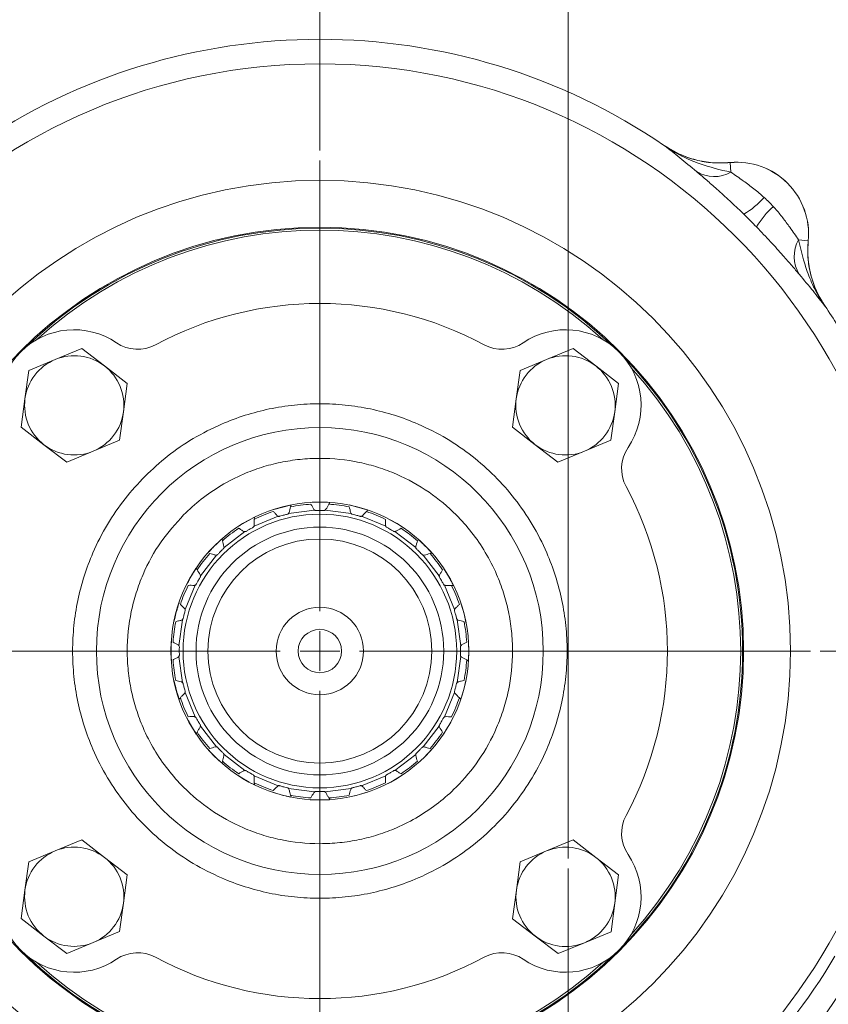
# Model space of a CAD drawing. Header units: inches. Extents: x 0.3 to 33.9, y 0.2 to 21.6.
# Tile 4 of 23: x 4.5 to 8.6, y 7.7 to 12.7. Entities that reach past the tile are written whole.
import ezdxf

# ---------------------------------------------------------------- set-up
doc = ezdxf.new("R2010")
doc.units = ezdxf.units.IN
doc.header["$MEASUREMENT"] = 0
doc.layers.add('SLD-0', color=7, linetype='Continuous', lineweight=15)
doc.styles.add('SLDTEXTSTYLE0', font='TXT', dxfattribs={"width": 0.75})
doc.dimstyles.new('SLDDIMSTYLE0', dxfattribs={"dimtxt": 0.25, "dimasz": 0.13, "dimexe": 0, "dimexo": 0.0625, "dimgap": 0.0625, "dimtad": 0, "dimtih": 1, "dimtoh": 1, "dimrnd": 1e-09, "dimzin": 12, "dimdsep": 46, "dimtxsty": 'SLDTEXTSTYLE0', "dimsah": 1, "dimcen": 0.09, "dimadec": 0, "dimazin": 3, "dimtfac": 1, "dimtofl": 0, "dimtmove": 0, "dimatfit": 3, "dimfxl": 1, "dimfrac": 2, "dimtolj": 1, "dimtzin": 12, "dimarcsym": 0})
doc.dimstyles.new('SLDDIMSTYLE1', dxfattribs={"dimtxt": 0.25, "dimasz": 0.13, "dimexe": 0, "dimexo": 0.0625, "dimgap": 0.0625, "dimtad": 0, "dimtih": 1, "dimtoh": 1, "dimrnd": 1e-09, "dimzin": 12, "dimdsep": 46, "dimtxsty": 'SLDTEXTSTYLE0', "dimsah": 1, "dimcen": 0.09, "dimadec": 0, "dimazin": 3, "dimtfac": 1, "dimtmove": 0, "dimatfit": 0, "dimfxl": 1, "dimfrac": 2, "dimtolj": 1, "dimtzin": 12, "dimarcsym": 0})

# ---------------------------------------------------------------- blocks, each defined once
blk = doc.blocks.new('_D')
at = {"layer": 'SLD-0'}
for p, q in [((2.9131, 9.5745), (2.9131, 14.5406)), ((5.9931, 12.0447), (5.9931, 14.5406)), ((4.0663, 14.4524), (4.0155, 14.4524)), ((4.0155, 14.4524), (4.0155, 14.0555)), ((4.8398, 14.4524), (4.8906, 14.4524)), ((4.8906, 14.4524), (4.8906, 14.0555)), ((2.9131, 14.4156), (3.9268, 14.4156)), ((5.9931, 14.4156), (4.9793, 14.4156)), ((4.0155, 14.0555), (4.0663, 14.0555)), ((4.8906, 14.0555), (4.8398, 14.0555))]:
    blk.add_line(p, q, dxfattribs=at)
for points in [[(2.9131, 14.4156), (3.0431, 14.3956), (3.0431, 14.4356)], [(5.9931, 14.4156), (5.8631, 14.4356), (5.8631, 14.3956)]]:
    blk.add_solid(points, dxfattribs=at)
at = {"layer": 'SLD-0', "char_height": 0.25, "attachment_point": 1, "style": 'SLDTEXTSTYLE0'}
for s, insert in [('3.08', (4.0282, 14.8254, 0.0039)), ('78.2', (4.1298, 14.3778, 0.0039))]:
    blk.add_mtext(s, dxfattribs=dict(at, insert=insert))
blk = doc.blocks.new('_D_2')
at = {"layer": 'SLD-0'}
for p, q in [((7.2431, 8.4799), (7.2431, 14.5406)), ((10.5999, 7.2701), (10.5999, 14.5406)), ((8.5347, 14.4524), (8.4839, 14.4524)), ((8.4839, 14.4524), (8.4839, 14.0555)), ((9.3082, 14.4524), (9.359, 14.4524)), ((9.359, 14.4524), (9.359, 14.0555)), ((7.2431, 14.4156), (8.3952, 14.4156)), ((10.5999, 14.4156), (9.4478, 14.4156)), ((8.4839, 14.0555), (8.5347, 14.0555)), ((9.359, 14.0555), (9.3082, 14.0555))]:
    blk.add_line(p, q, dxfattribs=at)
for points in [[(7.2431, 14.4156), (7.3731, 14.3956), (7.3731, 14.4356)], [(10.5999, 14.4156), (10.4699, 14.4356), (10.4699, 14.3956)]]:
    blk.add_solid(points, dxfattribs=at)
at = {"layer": 'SLD-0', "char_height": 0.25, "attachment_point": 1, "style": 'SLDTEXTSTYLE0'}
for s, insert in [('3.36', (8.4966, 14.8254, -1.8466)), ('85.3', (8.5982, 14.3778, -1.8466))]:
    blk.add_mtext(s, dxfattribs=dict(at, insert=insert))
blk = doc.blocks.new('_D_3')
at = {"layer": 'SLD-0'}
for p, q in [((5.9931, 12.0447), (5.9931, 14.5406)), ((7.2431, 8.4799), (7.2431, 14.5406)), ((6.2313, 14.4524), (6.1805, 14.4524)), ((6.1805, 14.4524), (6.1805, 14.0555)), ((7.0048, 14.4524), (7.0556, 14.4524)), ((7.0556, 14.4524), (7.0556, 14.0555)), ((5.9931, 14.4156), (5.7431, 14.4156)), ((7.2431, 14.4156), (7.4931, 14.4156)), ((6.1805, 14.0555), (6.2313, 14.0555)), ((7.0556, 14.0555), (7.0048, 14.0555))]:
    blk.add_line(p, q, dxfattribs=at)
for points in [[(5.9931, 14.4156), (5.8631, 14.4356), (5.8631, 14.3956)], [(7.2431, 14.4156), (7.3731, 14.3956), (7.3731, 14.4356)]]:
    blk.add_solid(points, dxfattribs=at)
at = {"layer": 'SLD-0', "char_height": 0.25, "attachment_point": 1, "style": 'SLDTEXTSTYLE0'}
for s, insert in [('1.25', (6.1932, 14.8254, -1.8466)), ('31.8', (6.2948, 14.3778, -1.8466))]:
    blk.add_mtext(s, dxfattribs=dict(at, insert=insert))
blk = doc.blocks.new('_D_5')
at = {"layer": 'SLD-0'}
for p, q in [((8.5132, 9.5245), (13.4283, 9.5245)), ((13.3033, 9.5245), (13.3033, 8.2706)), ((12.9166, 7.8965), (12.8658, 7.8965)), ((12.8658, 7.8965), (12.8658, 7.4997)), ((13.69, 7.8965), (13.7408, 7.8965)), ((13.7408, 7.8965), (13.7408, 7.4997)), ((12.8658, 7.4997), (12.9166, 7.4997)), ((13.7408, 7.4997), (13.69, 7.4997)), ((13.3033, 6.1949), (13.3033, 7.4489)), ((9.5281, 6.1949), (13.4283, 6.1949))]:
    blk.add_line(p, q, dxfattribs=at)
for points in [[(13.3033, 9.5245), (13.2833, 9.3945), (13.3233, 9.3945)], [(13.3033, 6.1949), (13.3233, 6.3249), (13.2833, 6.3249)]]:
    blk.add_solid(points, dxfattribs=at)
at = {"layer": 'SLD-0', "char_height": 0.25, "attachment_point": 1, "style": 'SLDTEXTSTYLE0'}
for s, insert in [('3.33', (12.8785, 8.2696, -1.8466)), ('84.6', (12.98, 7.8219, -1.8466))]:
    blk.add_mtext(s, dxfattribs=dict(at, insert=insert))
blk = doc.blocks.new('SW_CENTERMARKSYMBOL_0')
at = {"layer": 'SLD-0', "color": 0}
for p, q in [((0, 0.2), (0, 2.4701)), ((0, 0), (0, 0.1)), ((-0.2, 0), (-2.4701, 0)), ((0, 0), (-0.1, 0)), ((0, 0), (0, -0.1)), ((0, 0), (0.1, 0)), ((0.2, 0), (2.4701, 0)), ((0, -0.2), (0, -2.4701))]:
    blk.add_line(p, q, dxfattribs=at)
blk = doc.blocks.new('SW_CENTERMARKSYMBOL_1')
at = {"layer": 'SLD-0', "color": 0}
for p, q in [((0, 0.2), (0, 2.235)), ((0, 0), (0, 0.1)), ((-0.2, 0), (-2.235, 0)), ((0, 0), (-0.1, 0)), ((0, 0), (0, -0.1)), ((0, 0), (0.1, 0)), ((0.2, 0), (2.235, 0)), ((0, -0.2), (0, -2.235))]:
    blk.add_line(p, q, dxfattribs=at)

msp = doc.modelspace()

# ---------------------------------------------------------------- linework, layer by layer
at = {"color": 7, "linetype": 'Continuous', "lineweight": 15}
for p, q in [((7.7291, 12.0683), (7.7292, 12.0686)), ((8.0586, 11.9839), (8.0586, 11.9836)), ((8.0633, 11.9349), (8.0586, 11.9836)), ((8.4034, 11.5947), (8.4521, 11.5901)), ((8.4521, 11.5901), (8.4524, 11.5901)), ((8.5371, 11.2607), (8.5368, 11.2606)), ((4.6606, 10.9926), (4.794, 11.0477)), ((4.794, 11.0477), (4.9084, 10.9597)), ((7.1346, 10.9926), (7.268, 11.0477)), ((7.268, 11.0477), (7.3824, 10.9597)), ((4.5272, 10.9375), (4.6606, 10.9926)), ((4.9084, 10.9597), (5.0229, 10.8718)), ((7.0012, 10.9375), (7.1346, 10.9926)), ((7.3824, 10.9597), (7.4969, 10.8718)), ((4.5082, 10.7944), (4.5272, 10.9375)), ((6.9822, 10.7944), (7.0012, 10.9375)), ((5.0229, 10.8718), (5.0039, 10.7287)), ((7.4969, 10.8718), (7.4779, 10.7287)), ((4.4893, 10.6513), (4.5082, 10.7944)), ((6.9633, 10.6513), (6.9822, 10.7944)), ((5.0039, 10.7287), (4.9849, 10.5856)), ((7.4779, 10.7287), (7.4589, 10.5856)), ((4.6037, 10.5633), (4.4893, 10.6513)), ((7.0777, 10.5633), (6.9633, 10.6513)), ((4.7181, 10.4754), (4.6037, 10.5633)), ((4.9849, 10.5856), (4.8515, 10.5305)), ((7.1921, 10.4754), (7.0777, 10.5633)), ((7.4589, 10.5856), (7.3255, 10.5305)), ((4.8515, 10.5305), (4.7181, 10.4754)), ((7.3255, 10.5305), (7.1921, 10.4754)), ((6.0425, 10.2701), (6.0382, 10.2639)), ((5.8354, 10.2168), (5.9662, 10.234)), ((5.8485, 10.2594), (5.8453, 10.2504)), ((6.0199, 10.234), (6.1508, 10.2168)), ((6.2337, 10.2319), (6.228, 10.2271)), ((5.6616, 10.1524), (5.7835, 10.2029)), ((5.6632, 10.197), (5.6624, 10.1874)), ((6.2026, 10.2029), (6.3246, 10.1524)), ((5.5104, 10.0452), (5.6151, 10.1256)), ((6.3711, 10.1256), (6.4758, 10.0452)), ((5.5004, 10.0887), (5.5021, 10.0793)), ((5.4286, 10.0182), (5.4356, 10.0261)), ((6.5572, 10.0172), (6.5478, 10.0155)), ((5.392, 9.9025), (5.4724, 10.0072)), ((6.5137, 10.0072), (6.5941, 9.9025)), ((5.3368, 9.8873), (5.369, 9.9403)), ((5.3721, 9.9401), (5.3753, 9.9333)), ((5.3203, 9.8557), (5.3297, 9.8742)), ((5.3147, 9.7341), (5.3652, 9.856)), ((6.6209, 9.856), (6.6714, 9.7341)), ((6.6655, 9.8544), (6.6559, 9.8552)), ((5.2682, 9.7167), (5.2828, 9.7649)), ((5.2576, 9.6708), (5.2642, 9.701)), ((5.2836, 9.5514), (5.3008, 9.6822)), ((6.6853, 9.6822), (6.7026, 9.5514)), ((6.728, 9.6691), (6.7189, 9.6723)), ((5.2432, 9.5245), (5.2448, 9.5732)), ((5.2445, 9.4797), (5.2432, 9.5245)), ((5.3008, 9.3668), (5.2836, 9.4977)), ((6.7026, 9.4977), (6.6853, 9.3668)), ((6.7405, 9.4739), (6.7324, 9.4794)), ((5.2906, 9.2896), (5.2856, 9.2838)), ((5.3652, 9.193), (5.3147, 9.315)), ((6.6714, 9.315), (6.6209, 9.193)), ((6.7008, 9.2834), (6.6956, 9.2896)), ((5.4724, 9.0418), (5.392, 9.1465)), ((6.5941, 9.1465), (6.5137, 9.0418)), ((5.3753, 9.1158), (5.3721, 9.1089)), ((6.6199, 9.113), (6.6159, 9.1069)), ((5.6151, 8.9235), (5.5104, 9.0039)), ((6.4758, 9.0039), (6.3711, 8.9235)), ((5.5021, 8.9698), (5.5005, 8.9608)), ((6.5, 8.972), (6.487, 8.9603)), ((5.7835, 8.8462), (5.6616, 8.8967)), ((6.3246, 8.8967), (6.2026, 8.8462)), ((5.6622, 8.8516), (5.6499, 8.8578)), ((5.6624, 8.8617), (5.6632, 8.8521)), ((5.9662, 8.815), (5.8354, 8.8323)), ((6.1508, 8.8323), (6.0199, 8.815)), ((6.3492, 8.8646), (6.3245, 8.8519)), ((5.8471, 8.789), (5.8237, 8.794)), ((5.8453, 8.7987), (5.8485, 8.7896)), ((6.0382, 8.7852), (6.0425, 8.7789)), ((6.1759, 8.7973), (6.1431, 8.7898)), ((4.6606, 8.5186), (4.794, 8.5737)), ((4.794, 8.5737), (4.9084, 8.4857)), ((7.135, 8.5182), (7.2684, 8.5733)), ((7.2684, 8.5733), (7.3829, 8.4853)), ((4.5272, 8.4635), (4.6606, 8.5186)), ((4.9084, 8.4857), (5.0229, 8.3978)), ((7.0016, 8.463), (7.135, 8.5182)), ((7.3829, 8.4853), (7.4973, 8.3973)), ((4.5082, 8.3204), (4.5272, 8.4635)), ((6.9827, 8.32), (7.0016, 8.463)), ((5.0229, 8.3978), (5.0039, 8.2547)), ((7.4973, 8.3973), (7.4783, 8.2542)), ((4.4893, 8.1773), (4.5082, 8.3204)), ((6.9637, 8.1769), (6.9827, 8.32)), ((5.0039, 8.2547), (4.9849, 8.1116)), ((7.4783, 8.2542), (7.4594, 8.1112)), ((4.6037, 8.0893), (4.4893, 8.1773)), ((7.0781, 8.0889), (6.9637, 8.1769)), ((4.7181, 8.0014), (4.6037, 8.0893)), ((4.9849, 8.1116), (4.8515, 8.0565)), ((7.1926, 8.0009), (7.0781, 8.0889)), ((7.4594, 8.1112), (7.326, 8.056)), ((4.8515, 8.0565), (4.7181, 8.0014)), ((7.326, 8.056), (7.1926, 8.0009))]:
    msp.add_line(p, q, dxfattribs=at)
at = {"color": 7, "linetype": 'Continuous', "lineweight": 15, "flags": 128}
for points in [[(5.7548, 10.2356), (5.7613, 10.2377), (5.8455, 10.2597)], [(6.1399, 10.2599), (6.2248, 10.2377), (6.2331, 10.235)], [(5.5878, 10.1555), (5.5913, 10.1577), (5.6602, 10.1965)], [(6.3252, 10.1969), (6.3949, 10.1577), (6.409, 10.1485)], [(5.4456, 10.037), (5.4464, 10.0379), (5.4977, 10.0875)], [(6.4879, 10.088), (6.5397, 10.0379), (6.5566, 10.0193)], [(6.6168, 9.9407), (6.6502, 9.8858), (6.6657, 9.8561)], [(6.7033, 9.7651), (6.7194, 9.711), (6.7287, 9.67)], [(6.7414, 9.5723), (6.7429, 9.5245), (6.7413, 9.475)], [(5.2828, 9.284), (5.2667, 9.3381), (5.2578, 9.377)], [(6.7283, 9.3769), (6.7194, 9.3381), (6.7045, 9.2876)], [(5.3707, 9.1062), (5.3359, 9.1633), (5.3223, 9.1893)], [(6.6651, 9.1918), (6.6502, 9.1633), (6.6279, 9.1255)], [(5.486, 8.9721), (5.4464, 9.0112), (5.4301, 9.0292)], [(6.5561, 9.0293), (6.5397, 9.0112), (6.5108, 8.9821)], [(5.6368, 8.8647), (5.5913, 8.8914), (5.5797, 8.8989)], [(6.409, 8.9006), (6.3949, 8.8914), (6.3633, 8.8724)], [(5.8088, 8.7977), (5.7613, 8.8114), (5.7557, 8.8132)], [(5.9916, 8.7747), (5.946, 8.7761), (5.9446, 8.7762)], [(6.042, 8.7763), (6.0401, 8.7761), (6.0078, 8.7748)], [(6.2336, 8.8143), (6.2248, 8.8114), (6.1921, 8.8016)]]:
    msp.add_lwpolyline(points, dxfattribs=at)
at = {"color": 7, "linetype": 'Continuous', "lineweight": 15}
for radius in [2.9561, 2.3701, 2.1338, 1.125, 0.75, 0.689, 0.6237, 0.5638, 0.22, 0.1094]:
    msp.add_circle((5.9931, 9.5245), radius, dxfattribs=at)
for centre, radius, start, end in [((5.9931, 9.5245), 3.08, 55.6887, 124.3113), ((8.0931, 11.6245), 0.361, 354.5222, 95.4778), ((8.0931, 11.6245), 0.3607, 354.5149, 95.4851), ((7.9795, 12.0854), 0.1722, 238.546, 299.097), ((7.9091, 12.0951), 0.4311, 300.4994, 318.2523), ((8.5637, 11.4406), 0.4311, 131.7477, 149.5006), ((5.9931, 9.5245), 2.1191, 47.6889, 132.3111), ((8.5539, 11.511), 0.1722, 150.903, 211.454), ((5.9931, 9.5245), 1.75, 61.7708, 118.2292), ((5.9931, 9.5245), 3.08, 29.9895, 34.3113), ((4.7556, 10.762), 0.38, 55.8694, 214.1306), ((7.2305, 10.762), 0.38, 325.8694, 124.1306), ((5.0754, 11.2338), 0.19, 235.8694, 298.2292), ((6.9107, 11.2338), 0.19, 241.7708, 304.1306), ((4.7561, 10.7615), 0.25, 52.4483, 112.4483), ((7.2301, 10.7615), 0.25, 52.4483, 112.4483), ((4.7561, 10.7615), 0.25, 112.4483, 172.4483), ((4.7561, 10.7615), 0.25, 352.4483, 52.4483), ((7.2301, 10.7615), 0.25, 112.4483, 172.4483), ((7.2301, 10.7615), 0.25, 352.4483, 52.4483), ((5.9931, 9.5245), 2.1191, 317.6889, 42.3111), ((4.7561, 10.7615), 0.25, 172.4483, 232.4483), ((7.2301, 10.7615), 0.25, 172.4483, 232.4483), ((4.7561, 10.7615), 0.25, 292.4483, 352.4483), ((7.2301, 10.7615), 0.25, 292.4483, 352.4483), ((4.7561, 10.7615), 0.25, 232.4483, 292.4483), ((7.2301, 10.7615), 0.25, 232.4483, 292.4483), ((7.7023, 10.4422), 0.19, 145.8694, 208.2292), ((5.9931, 9.5245), 1.75, 331.7708, 28.2292), ((5.9931, 9.5245), 0.7408, 93.4906, 101.5094), ((5.9931, 9.5245), 0.7499, 86.3468, 93.711), ((5.9931, 9.5245), 0.7408, 78.4906, 86.5094), ((5.9931, 9.5245), 0.7408, 108.4906, 116.5094), ((5.9931, 9.5245), 0.7407, 63.4906, 71.5094), ((5.9931, 9.5245), 0.7408, 123.4906, 131.5094), ((5.9931, 9.5245), 0.7408, 48.4906, 56.5094), ((5.9931, 9.5245), 0.7408, 138.4906, 146.5094), ((5.9931, 9.5245), 0.7408, 33.4906, 41.5094), ((5.9931, 9.5245), 0.7408, 153.4906, 161.5094), ((5.9931, 9.5245), 0.7408, 18.4906, 26.5094), ((5.9931, 9.5245), 0.7408, 168.4906, 176.5094), ((5.9931, 9.5245), 0.7408, 3.4906, 11.5094), ((5.9931, 9.5245), 0.7408, 183.4906, 191.5094), ((5.9931, 9.5245), 0.7408, 348.4906, 356.5094), ((5.9931, 9.5245), 0.7408, 198.4906, 206.5094), ((5.9931, 9.5245), 0.7407, 333.4906, 341.5094), ((5.9931, 9.5245), 0.7408, 213.4906, 221.5094), ((5.9931, 9.5245), 0.7407, 318.4906, 326.5094), ((5.9931, 9.5245), 0.7407, 228.4906, 236.5094), ((5.9931, 9.5245), 0.7407, 303.4906, 311.5094), ((5.9931, 9.5245), 0.7407, 243.4906, 251.5094), ((5.9931, 9.5245), 0.7407, 288.4906, 296.5094), ((5.9931, 9.5245), 0.7408, 258.4906, 266.5094), ((5.9931, 9.5245), 0.7408, 273.4906, 281.5094), ((7.7023, 8.6069), 0.19, 151.7708, 214.1306), ((4.7561, 8.2875), 0.25, 52.4483, 112.4483), ((7.2305, 8.2871), 0.25, 52.4483, 112.4483), ((4.7556, 8.2871), 0.38, 145.8694, 304.1306), ((4.7561, 8.2875), 0.25, 112.4483, 172.4483), ((4.7561, 8.2875), 0.25, 352.4483, 52.4483), ((7.2305, 8.2871), 0.25, 112.4483, 172.4483), ((7.2305, 8.2871), 0.38, 235.8694, 34.1306), ((7.2305, 8.2871), 0.25, 352.4483, 52.4483), ((4.7561, 8.2875), 0.25, 172.4483, 232.4483), ((7.2305, 8.2871), 0.25, 172.4483, 232.4483), ((4.7561, 8.2875), 0.25, 292.4483, 352.4483), ((7.2305, 8.2871), 0.25, 292.4483, 352.4483), ((4.7561, 8.2875), 0.25, 232.4483, 292.4483), ((7.2305, 8.2871), 0.25, 232.4483, 292.4483), ((5.0754, 7.8153), 0.19, 61.7708, 124.1306), ((5.9931, 9.5245), 1.75, 241.7708, 298.2292), ((6.9107, 7.8153), 0.19, 55.8694, 118.2292), ((5.9931, 9.5245), 3.0148, 314.4564, 329.3474), ((5.9931, 9.5245), 2.1191, 227.6889, 312.3111), ((5.9931, 9.5245), 3.1348, 314.4564, 329.3474)]:
    msp.add_arc(centre, radius, start, end, dxfattribs=at)
at = {"color": 8, "linetype": 'Continuous', "lineweight": 15}
for start, end in [(45.7995, 134.2005), (0, 44.2005), (315.7995, 0), (225.7995, 314.2005)]:
    msp.add_arc((5.9931, 9.5245), 2.129, start, end, dxfattribs=at)
at = {"color": 7, "linetype": 'Continuous', "lineweight": 15}
for points, knots in [([(7.8897, 11.9385), (7.8608, 11.9626), (7.8173, 11.9989), (7.7668, 12.0391), (7.7418, 12.0586), (7.7293, 12.0682), (7.7291, 12.0683)], [0, 0, 0, 0, 0.493398, 0.745029, 0.997453, 1, 1, 1, 1]), ([(7.7291, 12.0683), (7.7294, 12.0681), (7.757, 12.0487), (7.8138, 12.0151), (7.9253, 11.9676), (8.0096, 11.9476), (8.0633, 11.9349)], [0, 0, 0, 0, 0.00233, 0.278135, 0.541057, 1, 1, 1, 1]), ([(7.7291, 12.0683), (7.7305, 12.0673), (7.7548, 12.0509), (7.8056, 12.0227), (7.8858, 11.9948), (7.9713, 11.9797), (8.0292, 11.9823), (8.0586, 11.9836)], [0, 0, 0, 0, 0.014322, 0.253699, 0.500028, 0.74622, 1, 1, 1, 1]), ([(7.7292, 12.0686), (7.7535, 12.0537), (7.8029, 12.0234), (7.8851, 11.9955), (7.9713, 11.98), (8.0292, 11.9826), (8.0586, 11.9839)], [0, 0, 0, 0, 0.246215, 0.500001, 0.746214, 1, 1, 1, 1]), ([(8.1279, 11.7237), (8.1233, 11.7282), (8.097, 11.7537), (8.0483, 11.7996), (7.9877, 11.8542), (7.9333, 11.9015), (7.9044, 11.926), (7.8897, 11.9385)], [0, 0, 0, 0, 0.054789, 0.306864, 0.566571, 0.779999, 1, 1, 1, 1]), ([(8.0633, 11.9349), (8.0839, 11.9208), (8.1197, 11.8961), (8.1796, 11.8526), (8.2135, 11.8231), (8.2308, 11.8081)], [0, 0, 0, 0, 0.3988761, 0.6949123, 1, 1, 1, 1]), ([(8.2766, 11.7623), (8.2797, 11.7588), (8.2963, 11.7406), (8.3246, 11.7058), (8.3655, 11.6501), (8.3893, 11.6154), (8.4034, 11.5947)], [0, 0, 0, 0, 0.0616032, 0.3284686, 0.6011933, 1, 1, 1, 1]), ([(8.407, 11.4212), (8.395, 11.4354), (8.3705, 11.4643), (8.322, 11.52), (8.2627, 11.586), (8.216, 11.6346), (8.1922, 11.6594)], [0, 0, 0, 0, 0.21336, 0.43352, 0.711269, 1, 1, 1, 1]), ([(8.4034, 11.5947), (8.4161, 11.5411), (8.4361, 11.4568), (8.4836, 11.3453), (8.5172, 11.2885), (8.5366, 11.2608), (8.5368, 11.2606)], [0, 0, 0, 0, 0.458943, 0.721865, 0.99767, 1, 1, 1, 1]), ([(8.4521, 11.5901), (8.4508, 11.5624), (8.4481, 11.5062), (8.4624, 11.4215), (8.49, 11.3374), (8.521, 11.2865), (8.5368, 11.2606)], [0, 0, 0, 0, 0.239385, 0.485722, 0.738731, 1, 1, 1, 1]), ([(8.4524, 11.5901), (8.4511, 11.5616), (8.4484, 11.5037), (8.4636, 11.4183), (8.4916, 11.3352), (8.5218, 11.2858), (8.5371, 11.2607)], [0, 0, 0, 0, 0.246215, 0.500001, 0.746214, 1, 1, 1, 1]), ([(8.5368, 11.2606), (8.5367, 11.2607), (8.5271, 11.2733), (8.5076, 11.2983), (8.4674, 11.3488), (8.4311, 11.3923), (8.407, 11.4212)], [0, 0, 0, 0, 0.002547, 0.254971, 0.506602, 1, 1, 1, 1]), ([(5.1127, 10.4049), (5.1498, 10.4394), (5.225, 10.5095), (5.3551, 10.5973), (5.4867, 10.665), (5.6157, 10.7132), (5.7384, 10.7454), (5.8646, 10.7652), (5.9931, 10.7717), (6.1215, 10.7652), (6.2477, 10.7454), (6.3704, 10.7132), (6.4993, 10.665), (6.6312, 10.5975), (6.7605, 10.5089), (6.8756, 10.4071), (6.9774, 10.292), (7.066, 10.1627), (7.1335, 10.0308), (7.1817, 9.9019), (7.2139, 9.7792), (7.2337, 9.653), (7.2403, 9.5245), (7.2337, 9.3961), (7.2139, 9.2699), (7.1817, 9.1472), (7.1335, 9.0183), (7.066, 8.8864), (6.9774, 8.7571), (6.8756, 8.642), (6.7605, 8.5402), (6.6312, 8.4516), (6.4994, 8.3841), (6.3704, 8.3359), (6.2477, 8.3037), (6.1215, 8.2839), (5.9931, 8.2773), (5.8646, 8.2839), (5.7384, 8.3037), (5.6157, 8.3359), (5.4868, 8.3841), (5.3549, 8.4516), (5.2256, 8.5402), (5.1105, 8.642), (5.0087, 8.7571), (4.9201, 8.8864), (4.8526, 9.0182), (4.8044, 9.1472), (4.7722, 9.2699), (4.7524, 9.3961), (4.7459, 9.5245), (4.7524, 9.653), (4.7722, 9.7792), (4.8044, 9.9019), (4.8526, 10.0309), (4.9203, 10.1625), (5.0081, 10.2926), (5.0782, 10.3678), (5.1127, 10.4049)], [0, 0, 0, 0, 0.019408, 0.039416, 0.059988, 0.076068, 0.092152, 0.108574, 0.125, 0.141423, 0.157848, 0.173929, 0.190012, 0.210582, 0.230591, 0.25, 0.269406, 0.289416, 0.309988, 0.326068, 0.342152, 0.358574, 0.375, 0.391423, 0.407848, 0.423929, 0.440012, 0.460582, 0.480591, 0.5, 0.519406, 0.539416, 0.559988, 0.576068, 0.592152, 0.608574, 0.625, 0.641423, 0.657848, 0.673929, 0.690012, 0.710582, 0.730591, 0.75, 0.769406, 0.789416, 0.809988, 0.826068, 0.842152, 0.858574, 0.875, 0.891423, 0.907848, 0.923929, 0.940012, 0.960582, 0.980593, 1, 1, 1, 1]), ([(5.3072, 10.2104), (5.336, 10.2373), (5.3947, 10.292), (5.496, 10.3604), (5.5986, 10.4131), (5.6991, 10.4507), (5.7946, 10.4757), (5.893, 10.4911), (6.0263, 10.498), (6.1593, 10.4842), (6.2871, 10.4507), (6.4071, 10.4058), (6.5431, 10.3305), (6.6676, 10.2269), (6.76, 10.1225), (6.829, 10.0217), (6.8816, 9.919), (6.9192, 9.8186), (6.9443, 9.723), (6.9596, 9.6246), (6.9665, 9.4913), (6.9527, 9.3583), (6.9192, 9.2305), (6.8743, 9.1105), (6.7991, 8.9745), (6.6954, 8.85), (6.591, 8.7576), (6.4902, 8.6886), (6.3875, 8.636), (6.2871, 8.5984), (6.1915, 8.5733), (6.0931, 8.558), (5.9598, 8.5511), (5.8268, 8.5649), (5.699, 8.5984), (5.579, 8.6433), (5.4431, 8.7185), (5.3185, 8.8222), (5.2261, 8.9266), (5.1571, 9.0274), (5.1045, 9.1301), (5.0669, 9.2305), (5.0419, 9.3261), (5.0265, 9.4245), (5.0196, 9.5578), (5.0334, 9.6908), (5.0669, 9.8186), (5.112, 9.9384), (5.1859, 10.0757), (5.2676, 10.1664), (5.3072, 10.2104)], [0, 0, 0, 0, 0.019414, 0.039433, 0.06001, 0.0761, 0.092186, 0.108618, 0.125047, 0.157864, 0.173953, 0.190039, 0.220892, 0.25, 0.269416, 0.289433, 0.31001, 0.3261, 0.342186, 0.358618, 0.375047, 0.407864, 0.423953, 0.440039, 0.470892, 0.5, 0.519416, 0.539433, 0.56001, 0.5761, 0.592186, 0.608618, 0.625047, 0.657864, 0.673953, 0.690039, 0.720892, 0.75, 0.769416, 0.789433, 0.81001, 0.8261, 0.842186, 0.858618, 0.875047, 0.907864, 0.923953, 0.940039, 0.970892, 1, 1, 1, 1]), ([(5.9662, 10.234), (5.9652, 10.235), (5.9604, 10.2398), (5.9563, 10.2512), (5.9506, 10.2598), (5.948, 10.2639)], [0, 0, 0, 0, 0.11612, 0.579869, 1, 1, 1, 1]), ([(6.0382, 10.2639), (6.0335, 10.2552), (6.0282, 10.2453), (6.0216, 10.2354), (6.0202, 10.2343), (6.0199, 10.234)], [0, 0, 0, 0, 0.846139, 0.969783, 1, 1, 1, 1]), ([(5.7835, 10.2029), (5.7823, 10.2036), (5.7764, 10.207), (5.7695, 10.2169), (5.7618, 10.2238), (5.7581, 10.2271)], [0, 0, 0, 0, 0.11612, 0.579869, 1, 1, 1, 1]), ([(5.7835, 10.2029), (5.7846, 10.2026), (5.7868, 10.2019), (5.7936, 10.2034), (5.8049, 10.2071), (5.8182, 10.2106), (5.828, 10.2127), (5.8329, 10.2142), (5.8346, 10.216), (5.8354, 10.2168)], [0, 0, 0, 0, 0.061971, 0.124045, 0.376428, 0.724814, 0.870538, 0.936553, 1, 1, 1, 1]), ([(5.8453, 10.2504), (5.843, 10.2408), (5.8405, 10.2298), (5.8367, 10.2185), (5.8356, 10.2171), (5.8354, 10.2168)], [0, 0, 0, 0, 0.8461392, 0.9697827, 1, 1, 1, 1]), ([(5.9662, 10.234), (5.9672, 10.2334), (5.9691, 10.2322), (5.9761, 10.2319), (5.988, 10.2326), (6.0017, 10.2325), (6.0117, 10.232), (6.0169, 10.2322), (6.0189, 10.2334), (6.0199, 10.234)], [0, 0, 0, 0, 0.061971, 0.124045, 0.376428, 0.724814, 0.870538, 0.936553, 1, 1, 1, 1]), ([(6.1508, 10.2168), (6.1501, 10.218), (6.1466, 10.2239), (6.1456, 10.2359), (6.1424, 10.2457), (6.1409, 10.2504)], [0, 0, 0, 0, 0.11612, 0.579869, 1, 1, 1, 1]), ([(6.1508, 10.2168), (6.1515, 10.216), (6.1531, 10.2143), (6.1598, 10.2122), (6.1714, 10.2097), (6.1846, 10.2061), (6.1942, 10.2031), (6.1992, 10.2019), (6.2015, 10.2026), (6.2026, 10.2029)], [0, 0, 0, 0, 0.061971, 0.124045, 0.376428, 0.724814, 0.870538, 0.936553, 1, 1, 1, 1]), ([(6.228, 10.2271), (6.2212, 10.2199), (6.2135, 10.2116), (6.2046, 10.2038), (6.2029, 10.203), (6.2026, 10.2029)], [0, 0, 0, 0, 0.846139, 0.969783, 1, 1, 1, 1]), ([(5.6624, 10.1874), (5.6628, 10.1776), (5.6631, 10.1663), (5.6624, 10.1544), (5.6617, 10.1527), (5.6616, 10.1524)], [0, 0, 0, 0, 0.846139, 0.969783, 1, 1, 1, 1]), ([(6.3246, 10.1524), (6.3242, 10.1537), (6.3224, 10.1603), (6.3245, 10.1722), (6.324, 10.1825), (6.3237, 10.1874)], [0, 0, 0, 0, 0.11612, 0.579869, 1, 1, 1, 1]), ([(5.6151, 10.1256), (5.6137, 10.1259), (5.6072, 10.1276), (5.5979, 10.1354), (5.5887, 10.1401), (5.5843, 10.1423)], [0, 0, 0, 0, 0.1161204, 0.5798694, 1, 1, 1, 1]), ([(5.6151, 10.1256), (5.6162, 10.1255), (5.6185, 10.1255), (5.6247, 10.1286), (5.6347, 10.1352), (5.6466, 10.1419), (5.6555, 10.1466), (5.6599, 10.1493), (5.661, 10.1514), (5.6616, 10.1524)], [0, 0, 0, 0, 0.061971, 0.124045, 0.376428, 0.724814, 0.870538, 0.936553, 1, 1, 1, 1]), ([(6.3246, 10.1524), (6.3251, 10.1514), (6.3262, 10.1494), (6.332, 10.1456), (6.3427, 10.1402), (6.3545, 10.1333), (6.363, 10.1279), (6.3675, 10.1255), (6.3699, 10.1255), (6.3711, 10.1256)], [0, 0, 0, 0, 0.061971, 0.124045, 0.376428, 0.724814, 0.870538, 0.936553, 1, 1, 1, 1]), ([(6.4018, 10.1423), (6.3934, 10.1371), (6.3838, 10.1311), (6.3732, 10.1259), (6.3714, 10.1256), (6.3711, 10.1256)], [0, 0, 0, 0, 0.846139, 0.969783, 1, 1, 1, 1]), ([(5.4326, 10.0214), (5.434, 10.023), (5.436, 10.0252), (5.4394, 10.029), (5.4417, 10.0315), (5.4432, 10.0331), (5.4457, 10.0358), (5.4473, 10.0375), (5.45, 10.0404), (5.4594, 10.0502), (5.4694, 10.0602), (5.479, 10.0693), (5.4814, 10.0716), (5.4835, 10.0735), (5.4874, 10.0771), (5.4912, 10.0806), (5.4944, 10.0834), (5.4961, 10.0849)], [0, 0, 0, 0, 0.170338, 0.251773, 0.307298, 0.363062, 0.381173, 0.39183, 0.402591, 0.438812, 0.583528, 0.608209, 0.619896, 0.636982, 0.670365, 0.82796, 1, 1, 1, 1]), ([(5.5021, 10.0793), (5.505, 10.0698), (5.5083, 10.059), (5.5106, 10.0474), (5.5104, 10.0456), (5.5104, 10.0452)], [0, 0, 0, 0, 0.846139, 0.969783, 1, 1, 1, 1]), ([(6.4758, 10.0452), (6.4758, 10.0466), (6.4757, 10.0534), (6.4809, 10.0643), (6.483, 10.0744), (6.484, 10.0793)], [0, 0, 0, 0, 0.11612, 0.579869, 1, 1, 1, 1]), ([(6.49, 10.085), (6.4915, 10.0836), (6.4937, 10.0816), (6.4975, 10.0782), (6.5, 10.0759), (6.5017, 10.0744), (6.5043, 10.0719), (6.506, 10.0703), (6.509, 10.0676), (6.5187, 10.0582), (6.5287, 10.0482), (6.5378, 10.0386), (6.5401, 10.0362), (6.542, 10.0341), (6.5457, 10.0302), (6.5494, 10.0261), (6.5557, 10.019), (6.5566, 10.018), (6.557, 10.0174)], [0, 0, 0, 0, 0.133779, 0.197737, 0.241344, 0.285141, 0.299365, 0.307734, 0.316185, 0.344633, 0.458289, 0.477673, 0.486851, 0.50027, 0.526489, 0.65026, 0.824171, 1, 1, 1, 1]), ([(5.4724, 10.0072), (5.471, 10.0072), (5.4642, 10.0072), (5.4533, 10.0123), (5.4432, 10.0145), (5.4384, 10.0155)], [0, 0, 0, 0, 0.11612, 0.579869, 1, 1, 1, 1]), ([(5.4724, 10.0072), (5.4735, 10.0075), (5.4757, 10.008), (5.4809, 10.0127), (5.4888, 10.0216), (5.4986, 10.0312), (5.506, 10.038), (5.5095, 10.0417), (5.5101, 10.0441), (5.5104, 10.0452)], [0, 0, 0, 0, 0.061971, 0.124045, 0.376428, 0.724814, 0.870538, 0.936553, 1, 1, 1, 1]), ([(6.4758, 10.0452), (6.476, 10.0441), (6.4766, 10.0419), (6.4812, 10.0367), (6.4901, 10.0288), (6.4997, 10.019), (6.5065, 10.0116), (6.5103, 10.0081), (6.5126, 10.0075), (6.5137, 10.0072)], [0, 0, 0, 0, 0.061971, 0.124045, 0.376428, 0.724814, 0.870538, 0.936553, 1, 1, 1, 1]), ([(6.5478, 10.0155), (6.5383, 10.0126), (6.5275, 10.0093), (6.5159, 10.007), (6.5141, 10.0072), (6.5137, 10.0072)], [0, 0, 0, 0, 0.846139, 0.969783, 1, 1, 1, 1]), ([(5.3231, 9.8595), (5.324, 9.8613), (5.3254, 9.8639), (5.3277, 9.8685), (5.3293, 9.8715), (5.3303, 9.8735), (5.332, 9.8767), (5.3331, 9.8787), (5.335, 9.8823), (5.3415, 9.8942), (5.3486, 9.9064), (5.3555, 9.9177), (5.3573, 9.9205), (5.3588, 9.9229), (5.3616, 9.9274), (5.3644, 9.9318), (5.3668, 9.9353), (5.368, 9.9372)], [0, 0, 0, 0, 0.170338, 0.251773, 0.307298, 0.363062, 0.381173, 0.39183, 0.402591, 0.438812, 0.583528, 0.608209, 0.619896, 0.636982, 0.670365, 0.82796, 1, 1, 1, 1]), ([(5.3753, 9.9333), (5.3805, 9.9249), (5.3865, 9.9153), (5.3917, 9.9047), (5.392, 9.9029), (5.392, 9.9025)], [0, 0, 0, 0, 0.846139, 0.969783, 1, 1, 1, 1]), ([(6.5941, 9.9025), (6.5944, 9.9039), (6.5962, 9.9104), (6.6039, 9.9197), (6.6086, 9.9289), (6.6108, 9.9333)], [0, 0, 0, 0, 0.11612, 0.579869, 1, 1, 1, 1]), ([(6.6181, 9.9373), (6.6192, 9.9356), (6.6208, 9.9331), (6.6236, 9.9287), (6.6254, 9.9259), (6.6266, 9.924), (6.6286, 9.9209), (6.6298, 9.919), (6.6319, 9.9155), (6.639, 9.904), (6.646, 9.8917), (6.6523, 9.8801), (6.6539, 9.8772), (6.6552, 9.8746), (6.6577, 9.8699), (6.6602, 9.865), (6.6645, 9.8566), (6.6651, 9.8553), (6.6654, 9.8547)], [0, 0, 0, 0, 0.133779, 0.197737, 0.241344, 0.285141, 0.299365, 0.307734, 0.316185, 0.344633, 0.458289, 0.477673, 0.486851, 0.50027, 0.526489, 0.65026, 0.824171, 1, 1, 1, 1]), ([(5.3652, 9.856), (5.3662, 9.8566), (5.3682, 9.8577), (5.372, 9.8635), (5.3774, 9.8742), (5.3843, 9.886), (5.3897, 9.8945), (5.3921, 9.899), (5.3921, 9.9014), (5.392, 9.9025)], [0, 0, 0, 0, 0.061971, 0.124045, 0.376428, 0.724814, 0.870538, 0.936553, 1, 1, 1, 1]), ([(6.5941, 9.9025), (6.594, 9.9014), (6.594, 9.8991), (6.5971, 9.8929), (6.6037, 9.8829), (6.6104, 9.871), (6.6151, 9.8621), (6.6178, 9.8577), (6.6199, 9.8566), (6.6209, 9.856)], [0, 0, 0, 0, 0.061971, 0.124045, 0.376428, 0.724814, 0.870538, 0.936553, 1, 1, 1, 1]), ([(5.3652, 9.856), (5.3639, 9.8557), (5.3573, 9.8539), (5.3454, 9.856), (5.3351, 9.8554), (5.3302, 9.8552)], [0, 0, 0, 0, 0.11612, 0.579869, 1, 1, 1, 1]), ([(6.6559, 9.8552), (6.6461, 9.8548), (6.6348, 9.8545), (6.6229, 9.8552), (6.6212, 9.8559), (6.6209, 9.856)], [0, 0, 0, 0, 0.846139, 0.969783, 1, 1, 1, 1]), ([(5.2593, 9.6746), (5.2597, 9.6766), (5.2603, 9.6796), (5.2614, 9.6846), (5.2621, 9.6879), (5.2626, 9.6901), (5.2634, 9.6936), (5.2639, 9.6959), (5.2648, 9.6998), (5.2681, 9.713), (5.2717, 9.7266), (5.2755, 9.7393), (5.2765, 9.7425), (5.2773, 9.7452), (5.2789, 9.7503), (5.2806, 9.7556), (5.2835, 9.7645), (5.284, 9.7658), (5.2842, 9.7665)], [0, 0, 0, 0, 0.133779, 0.197737, 0.241344, 0.285141, 0.299365, 0.307734, 0.316185, 0.344633, 0.458289, 0.477673, 0.486851, 0.50027, 0.526489, 0.65026, 0.824171, 1, 1, 1, 1]), ([(5.2906, 9.7595), (5.2977, 9.7527), (5.306, 9.745), (5.3138, 9.7361), (5.3146, 9.7344), (5.3147, 9.7341)], [0, 0, 0, 0, 0.846139, 0.969783, 1, 1, 1, 1]), ([(5.3008, 9.6822), (5.3016, 9.683), (5.3033, 9.6846), (5.3054, 9.6912), (5.3079, 9.7029), (5.3115, 9.7161), (5.3145, 9.7257), (5.3157, 9.7307), (5.315, 9.733), (5.3147, 9.7341)], [0, 0, 0, 0, 0.061971, 0.124045, 0.376428, 0.724814, 0.870538, 0.936553, 1, 1, 1, 1]), ([(6.6714, 9.7341), (6.6711, 9.733), (6.6704, 9.7308), (6.6719, 9.724), (6.6757, 9.7127), (6.6791, 9.6994), (6.6813, 9.6896), (6.6827, 9.6847), (6.6845, 9.6831), (6.6853, 9.6822)], [0, 0, 0, 0, 0.061971, 0.124045, 0.376428, 0.724814, 0.870538, 0.936553, 1, 1, 1, 1]), ([(6.6714, 9.7341), (6.6721, 9.7353), (6.6755, 9.7412), (6.6854, 9.7481), (6.6923, 9.7558), (6.6956, 9.7595)], [0, 0, 0, 0, 0.11612, 0.579869, 1, 1, 1, 1]), ([(5.3008, 9.6822), (5.2996, 9.6816), (5.2937, 9.6781), (5.2817, 9.6771), (5.2719, 9.6739), (5.2672, 9.6723)], [0, 0, 0, 0, 0.11612, 0.579869, 1, 1, 1, 1]), ([(6.7189, 9.6723), (6.7093, 9.6746), (6.6983, 9.6771), (6.687, 9.6809), (6.6856, 9.682), (6.6853, 9.6822)], [0, 0, 0, 0, 0.846139, 0.969783, 1, 1, 1, 1]), ([(5.2457, 9.4743), (5.2457, 9.475), (5.2456, 9.4765), (5.2451, 9.4839), (5.2449, 9.4898), (5.2447, 9.4931), (5.2446, 9.4954), (5.2445, 9.499), (5.2444, 9.5013), (5.2443, 9.5054), (5.244, 9.5189), (5.244, 9.533), (5.2444, 9.5462), (5.2445, 9.5496), (5.2446, 9.5524), (5.2448, 9.5577), (5.245, 9.5633), (5.2456, 9.5727), (5.2457, 9.5741), (5.2457, 9.5748)], [0, 0, 0, 0, 0.142635, 0.285108, 0.337893, 0.373882, 0.410027, 0.421766, 0.428673, 0.435648, 0.459126, 0.552926, 0.568923, 0.576499, 0.587573, 0.609212, 0.71136, 0.854888, 1, 1, 1, 1]), ([(5.2537, 9.5696), (5.2624, 9.565), (5.2723, 9.5597), (5.2822, 9.5531), (5.2833, 9.5517), (5.2836, 9.5514)], [0, 0, 0, 0, 0.846139, 0.969783, 1, 1, 1, 1]), ([(6.7026, 9.5514), (6.7035, 9.5524), (6.7083, 9.5572), (6.7197, 9.5613), (6.7283, 9.567), (6.7324, 9.5696)], [0, 0, 0, 0, 0.11612, 0.579869, 1, 1, 1, 1]), ([(5.2836, 9.4977), (5.2842, 9.4987), (5.2854, 9.5006), (5.2857, 9.5076), (5.285, 9.5195), (5.2851, 9.5332), (5.2856, 9.5432), (5.2854, 9.5483), (5.2842, 9.5504), (5.2836, 9.5514)], [0, 0, 0, 0, 0.061971, 0.124045, 0.376428, 0.724814, 0.870538, 0.936553, 1, 1, 1, 1]), ([(6.7026, 9.5514), (6.702, 9.5504), (6.7007, 9.5485), (6.7004, 9.5415), (6.7011, 9.5296), (6.701, 9.5159), (6.7005, 9.5059), (6.7007, 9.5007), (6.7019, 9.4987), (6.7026, 9.4977)], [0, 0, 0, 0, 0.061971, 0.124045, 0.376428, 0.724814, 0.870538, 0.936553, 1, 1, 1, 1]), ([(5.2836, 9.4977), (5.2826, 9.4967), (5.2778, 9.4919), (5.2664, 9.4878), (5.2578, 9.4821), (5.2537, 9.4794)], [0, 0, 0, 0, 0.11612, 0.579869, 1, 1, 1, 1]), ([(6.7324, 9.4794), (6.7237, 9.4841), (6.7138, 9.4894), (6.7039, 9.496), (6.7028, 9.4974), (6.7026, 9.4977)], [0, 0, 0, 0, 0.846139, 0.969783, 1, 1, 1, 1]), ([(5.2842, 9.2826), (5.284, 9.2833), (5.2835, 9.2846), (5.2811, 9.2918), (5.2794, 9.2973), (5.2783, 9.3005), (5.2777, 9.3027), (5.2766, 9.3061), (5.2759, 9.3083), (5.2748, 9.3122), (5.271, 9.3252), (5.2673, 9.3389), (5.2643, 9.3517), (5.2635, 9.355), (5.2629, 9.3578), (5.2617, 9.3629), (5.2606, 9.368), (5.2597, 9.3721), (5.2593, 9.3743)], [0, 0, 0, 0, 0.173338, 0.34648, 0.410626, 0.454363, 0.498288, 0.512554, 0.520948, 0.529424, 0.557956, 0.671948, 0.691388, 0.700594, 0.714053, 0.740349, 0.864485, 1, 1, 1, 1]), ([(5.2672, 9.3767), (5.2768, 9.3745), (5.2878, 9.3719), (5.2991, 9.3681), (5.3005, 9.3671), (5.3008, 9.3668)], [0, 0, 0, 0, 0.846139, 0.969783, 1, 1, 1, 1]), ([(6.6853, 9.3668), (6.6865, 9.3675), (6.6924, 9.371), (6.7044, 9.372), (6.7142, 9.3752), (6.7189, 9.3767)], [0, 0, 0, 0, 0.1161204, 0.5798694, 1, 1, 1, 1]), ([(5.3147, 9.315), (5.315, 9.3161), (5.3157, 9.3183), (5.3142, 9.3251), (5.3105, 9.3364), (5.307, 9.3496), (5.3049, 9.3595), (5.3034, 9.3644), (5.3016, 9.366), (5.3008, 9.3668)], [0, 0, 0, 0, 0.061971, 0.124045, 0.376428, 0.724814, 0.870538, 0.936553, 1, 1, 1, 1]), ([(6.6853, 9.3668), (6.6845, 9.3661), (6.6828, 9.3645), (6.6807, 9.3578), (6.6783, 9.3462), (6.6746, 9.333), (6.6716, 9.3234), (6.6704, 9.3184), (6.6711, 9.3161), (6.6714, 9.315)], [0, 0, 0, 0, 0.061971, 0.124045, 0.376428, 0.724814, 0.870538, 0.936553, 1, 1, 1, 1]), ([(5.3147, 9.315), (5.314, 9.3138), (5.3106, 9.3079), (5.3007, 9.301), (5.2938, 9.2933), (5.2906, 9.2896)], [0, 0, 0, 0, 0.11612, 0.579869, 1, 1, 1, 1]), ([(6.6956, 9.2896), (6.6884, 9.2964), (6.6801, 9.3041), (6.6723, 9.313), (6.6716, 9.3147), (6.6714, 9.315)], [0, 0, 0, 0, 0.846139, 0.969783, 1, 1, 1, 1]), ([(5.368, 9.1118), (5.3669, 9.1135), (5.3653, 9.116), (5.3625, 9.1204), (5.3607, 9.1232), (5.3595, 9.1251), (5.3575, 9.1282), (5.3563, 9.1301), (5.3542, 9.1336), (5.3472, 9.1451), (5.3401, 9.1574), (5.3338, 9.169), (5.3323, 9.1719), (5.3309, 9.1744), (5.3284, 9.1792), (5.3261, 9.1837), (5.3242, 9.1875), (5.3232, 9.1895)], [0, 0, 0, 0, 0.1703377, 0.2517734, 0.3072977, 0.3630625, 0.3811734, 0.3918302, 0.402591, 0.4388124, 0.5835281, 0.6082086, 0.6198958, 0.6369817, 0.6703654, 0.8279602, 1, 1, 1, 1]), ([(5.3302, 9.1939), (5.34, 9.1942), (5.3513, 9.1946), (5.3632, 9.1939), (5.3649, 9.1932), (5.3652, 9.193)], [0, 0, 0, 0, 0.8461392, 0.9697827, 1, 1, 1, 1]), ([(5.392, 9.1465), (5.3921, 9.1477), (5.3921, 9.15), (5.389, 9.1562), (5.3824, 9.1662), (5.3757, 9.178), (5.371, 9.187), (5.3683, 9.1913), (5.3662, 9.1925), (5.3652, 9.193)], [0, 0, 0, 0, 0.061971, 0.124045, 0.376428, 0.724814, 0.870538, 0.936553, 1, 1, 1, 1]), ([(6.6209, 9.193), (6.6199, 9.1925), (6.6179, 9.1914), (6.6141, 9.1856), (6.6088, 9.1749), (6.6018, 9.1631), (6.5964, 9.1546), (6.594, 9.1501), (6.594, 9.1477), (6.5941, 9.1465)], [0, 0, 0, 0, 0.061971, 0.124045, 0.376428, 0.724814, 0.870538, 0.936553, 1, 1, 1, 1]), ([(6.6209, 9.193), (6.6222, 9.1934), (6.6288, 9.1952), (6.6407, 9.1931), (6.651, 9.1936), (6.6559, 9.1939)], [0, 0, 0, 0, 0.11612, 0.579869, 1, 1, 1, 1]), ([(5.392, 9.1465), (5.3917, 9.1452), (5.39, 9.1386), (5.3822, 9.1294), (5.3775, 9.1202), (5.3753, 9.1158)], [0, 0, 0, 0, 0.11612, 0.579869, 1, 1, 1, 1]), ([(6.6108, 9.1158), (6.6056, 9.1242), (6.5997, 9.1338), (6.5944, 9.1444), (6.5941, 9.1462), (6.5941, 9.1465)], [0, 0, 0, 0, 0.846139, 0.969783, 1, 1, 1, 1]), ([(5.4384, 9.0336), (5.4478, 9.0365), (5.4586, 9.0398), (5.4702, 9.0421), (5.472, 9.0419), (5.4724, 9.0418)], [0, 0, 0, 0, 0.846139, 0.969783, 1, 1, 1, 1]), ([(5.5104, 9.0039), (5.5101, 9.005), (5.5096, 9.0072), (5.5049, 9.0124), (5.496, 9.0203), (5.4864, 9.0301), (5.4796, 9.0375), (5.4759, 9.041), (5.4735, 9.0416), (5.4724, 9.0418)], [0, 0, 0, 0, 0.061971, 0.124045, 0.376428, 0.724814, 0.870538, 0.936553, 1, 1, 1, 1]), ([(6.5137, 9.0418), (6.5126, 9.0416), (6.5104, 9.041), (6.5052, 9.0364), (6.4973, 9.0275), (6.4875, 9.0179), (6.4801, 9.0111), (6.4766, 9.0073), (6.476, 9.005), (6.4758, 9.0039)], [0, 0, 0, 0, 0.061971, 0.124045, 0.376428, 0.724814, 0.870538, 0.936553, 1, 1, 1, 1]), ([(6.5137, 9.0418), (6.5151, 9.0418), (6.5219, 9.0419), (6.5328, 9.0367), (6.543, 9.0346), (6.5478, 9.0336)], [0, 0, 0, 0, 0.1161204, 0.5798694, 1, 1, 1, 1]), ([(5.5104, 9.0039), (5.5104, 9.0025), (5.5104, 8.9957), (5.5053, 8.9848), (5.5031, 8.9746), (5.5021, 8.9698)], [0, 0, 0, 0, 0.11612, 0.579869, 1, 1, 1, 1]), ([(6.484, 8.9698), (6.4811, 8.9793), (6.4778, 8.9901), (6.4755, 9.0017), (6.4757, 9.0035), (6.4758, 9.0039)], [0, 0, 0, 0, 0.8461392, 0.9697827, 1, 1, 1, 1]), ([(5.5843, 8.9068), (5.5927, 8.912), (5.6023, 8.9179), (5.6129, 8.9232), (5.6147, 8.9235), (5.6151, 8.9235)], [0, 0, 0, 0, 0.846139, 0.969783, 1, 1, 1, 1]), ([(5.6616, 8.8967), (5.661, 8.8977), (5.6599, 8.8997), (5.6541, 8.9035), (5.6434, 8.9089), (5.6316, 8.9158), (5.6231, 8.9212), (5.6186, 8.9236), (5.6162, 8.9236), (5.6151, 8.9235)], [0, 0, 0, 0, 0.061971, 0.124045, 0.376428, 0.724814, 0.870538, 0.936553, 1, 1, 1, 1]), ([(6.3711, 8.9235), (6.3699, 8.9236), (6.3676, 8.9236), (6.3614, 8.9205), (6.3514, 8.9139), (6.3396, 8.9072), (6.3306, 8.9025), (6.3263, 8.8998), (6.3251, 8.8977), (6.3246, 8.8967)], [0, 0, 0, 0, 0.061971, 0.124045, 0.376428, 0.724814, 0.870538, 0.936553, 1, 1, 1, 1]), ([(6.3711, 8.9235), (6.3724, 8.9232), (6.379, 8.9214), (6.3882, 8.9137), (6.3974, 8.909), (6.4018, 8.9068)], [0, 0, 0, 0, 0.1161204, 0.5798694, 1, 1, 1, 1]), ([(5.6616, 8.8967), (5.6619, 8.8954), (5.6637, 8.8888), (5.6616, 8.8769), (5.6622, 8.8666), (5.6624, 8.8617)], [0, 0, 0, 0, 0.11612, 0.579869, 1, 1, 1, 1]), ([(6.3237, 8.8617), (6.3234, 8.8715), (6.323, 8.8828), (6.3237, 8.8947), (6.3244, 8.8964), (6.3246, 8.8967)], [0, 0, 0, 0, 0.846139, 0.969783, 1, 1, 1, 1]), ([(5.7581, 8.822), (5.7649, 8.8292), (5.7726, 8.8375), (5.7815, 8.8453), (5.7832, 8.846), (5.7835, 8.8462)], [0, 0, 0, 0, 0.846139, 0.969783, 1, 1, 1, 1]), ([(5.8354, 8.8323), (5.8346, 8.8331), (5.833, 8.8348), (5.8264, 8.8369), (5.8147, 8.8393), (5.8015, 8.843), (5.7919, 8.846), (5.7869, 8.8472), (5.7846, 8.8465), (5.7835, 8.8462)], [0, 0, 0, 0, 0.061971, 0.124045, 0.376428, 0.724814, 0.870538, 0.936553, 1, 1, 1, 1]), ([(5.8354, 8.8323), (5.836, 8.8311), (5.8395, 8.8252), (5.8405, 8.8132), (5.8437, 8.8034), (5.8453, 8.7987)], [0, 0, 0, 0, 0.11612, 0.579869, 1, 1, 1, 1]), ([(6.1409, 8.7987), (6.1431, 8.8083), (6.1457, 8.8193), (6.1495, 8.8306), (6.1505, 8.832), (6.1508, 8.8323)], [0, 0, 0, 0, 0.8461392, 0.9697827, 1, 1, 1, 1]), ([(6.2026, 8.8462), (6.2015, 8.8465), (6.1993, 8.8472), (6.1925, 8.8457), (6.1812, 8.8419), (6.168, 8.8385), (6.1581, 8.8363), (6.1532, 8.8349), (6.1516, 8.8331), (6.1508, 8.8323)], [0, 0, 0, 0, 0.061971, 0.124045, 0.376428, 0.724814, 0.870538, 0.936553, 1, 1, 1, 1]), ([(6.2026, 8.8462), (6.2038, 8.8455), (6.2097, 8.8421), (6.2166, 8.8322), (6.2243, 8.8253), (6.228, 8.822)], [0, 0, 0, 0, 0.11612, 0.579869, 1, 1, 1, 1]), ([(5.948, 8.7852), (5.9526, 8.7939), (5.9579, 8.8038), (5.9645, 8.8137), (5.9659, 8.8148), (5.9662, 8.815)], [0, 0, 0, 0, 0.846139, 0.969783, 1, 1, 1, 1]), ([(6.0199, 8.815), (6.0189, 8.8156), (6.017, 8.8169), (6.01, 8.8172), (5.9981, 8.8165), (5.9844, 8.8166), (5.9744, 8.8171), (5.9693, 8.8169), (5.9672, 8.8157), (5.9662, 8.815)], [0, 0, 0, 0, 0.061971, 0.124045, 0.376428, 0.724814, 0.870538, 0.936553, 1, 1, 1, 1]), ([(6.0199, 8.815), (6.0209, 8.8141), (6.0257, 8.8093), (6.0298, 8.7979), (6.0355, 8.7893), (6.0382, 8.7852)], [0, 0, 0, 0, 0.11612, 0.579869, 1, 1, 1, 1])]:
    msp.add_open_spline(points, degree=3, knots=knots, dxfattribs=at)
for points in [[(8.2308, 11.8081), (8.2387, 11.8007), (8.2544, 11.7859), (8.2692, 11.7701), (8.2766, 11.7623)], [(8.1922, 11.6594), (8.1816, 11.6702), (8.1604, 11.6918), (8.1387, 11.7131), (8.1279, 11.7237)]]:
    msp.add_open_spline(points, degree=3, dxfattribs=at)

# ---------------------------------------------------------------- block references
at = {"layer": 'SLD-0'}
for name, p in [('SW_CENTERMARKSYMBOL_0', (5.9931, 9.5245)), ('SW_CENTERMARKSYMBOL_1', (7.2431, 6.1949))]:
    msp.add_blockref(name, p, dxfattribs=at)

# ---------------------------------------------------------------- dimensions: what is measured, and where the dimension line sits
for base, p1, p2, dimstyle, picture, middle in [((5.9931, 14.4156), (2.9131, 9.5245), (5.9931, 11.9947), 'SLDDIMSTYLE0', '_D', (4.4531, 14.4156)), ((5.9931, 14.4156), (7.2431, 8.4299), (5.9931, 11.9947), 'SLDDIMSTYLE1', '_D_3', (6.6181, 14.4156)), ((7.2431, 14.4156), (10.5999, 7.2201), (7.2431, 8.4299), 'SLDDIMSTYLE0', '_D_2', (8.9215, 14.4156))]:
    dim = msp.add_linear_dim(base=base, p1=p1, p2=p2, dimstyle=dimstyle, dxfattribs=at)
    dim.commit()
    dim.dimension.update_dxf_attribs({"geometry": picture, "text_midpoint": middle, "dimtype": 160})
dim = msp.add_linear_dim(base=(13.3033, 9.5245), p1=(9.4781, 6.1949), p2=(8.4632, 9.5245), angle=90, dimstyle='SLDDIMSTYLE0', dxfattribs=at)
dim.commit()
dim.dimension.update_dxf_attribs({"geometry": '_D_5', "text_midpoint": (13.3033, 7.8597), "dimtype": 160})

doc.saveas('drawing.dxf')
